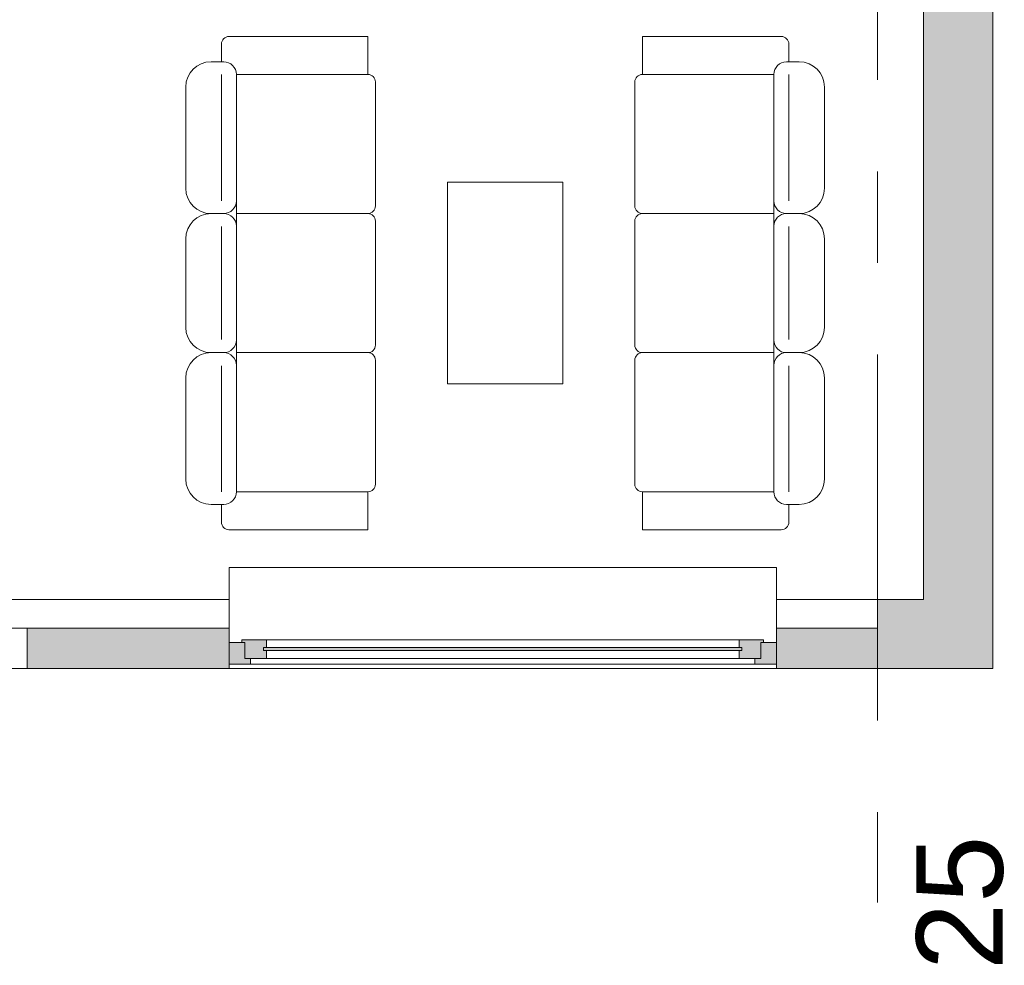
# Model space of a CAD drawing. Header units: centimetres. Extents: x -2424 to 1783, y 5 to 2907.
# Tile 55 of 99: x 890 to 1231, y 5 to 333. Entities that reach past the tile are written whole.
import ezdxf

# ---------------------------------------------------------------- set-up
doc = ezdxf.new("R2010")
doc.units = ezdxf.units.CM
doc.linetypes.add('Oś', pattern=[222.25, 127, -31.75, 31.75, -31.75])
for name, color, linetype, lineweight in [('A-GLAZ', 151, 'Continuous', 13), ('A-WALL', 113, 'Continuous', 13), ('I-FURN', 30, 'Continuous', 9), ('S-GRID', 1, 'Continuous', 13), ('S-GRID-IDEN', 1, 'Continuous', 13)]:
    doc.layers.add(name, color=color, linetype=linetype, lineweight=lineweight)
doc.layers.add('A-WALL-PATT', color=111, linetype='Continuous', lineweight=13, plot=False)
doc.styles.add('Arial_7', font='arial.ttf', dxfattribs={"height": 30})

msp = doc.modelspace()

# ---------------------------------------------------------------- hatches: boundary and pattern name
at = {"layer": 'A-GLAZ', "lineweight": 9}
h = msp.add_hatch(color=251, dxfattribs=at)
h.paths.add_polyline_path([(962.38, 109.83), (969.88, 109.83), (969.88, 111.83), (967.88, 111.83), (967.88, 117.33), (962.38, 117.33)], flags=0)
h.paths.add_polyline_path([(1152.38, 109.83), (1152.38, 117.33), (1146.88, 117.33), (1146.88, 111.83), (1144.88, 111.83), (1144.88, 109.83)], flags=0)
h = msp.add_hatch(color=251, dxfattribs=at)
h.paths.add_polyline_path([(975.38, 111.83), (975.38, 114.58), (974.38, 114.58), (974.38, 115.58), (975.38, 115.58), (975.38, 118.33), (966.88, 118.33), (966.88, 117.33), (967.88, 117.33), (967.88, 111.83)], flags=0)
h.paths.add_polyline_path([(1146.88, 111.83), (1146.88, 117.33), (1147.88, 117.33), (1147.88, 118.33), (1139.38, 118.33), (1139.38, 115.58), (1140.38, 115.58), (1140.38, 114.58), (1139.38, 114.58), (1139.38, 111.83)], flags=0)
msp.add_hatch(color=251, dxfattribs=at).paths.add_polyline_path([(974.38, 114.58), (1140.38, 114.58), (1140.38, 115.58), (974.38, 115.58)], flags=0)

# ---------------------------------------------------------------- linework, layer by layer
at = {"layer": 'A-GLAZ', "color": 251, "lineweight": 9}
for p, q in [((1152.38, 143.33), (962.38, 143.33)), ((962.38, 141.33), (962.38, 143.33)), ((962.38, 122.33), (962.38, 141.33)), ((1152.38, 143.33), (1152.38, 141.33)), ((1152.38, 141.33), (1152.38, 122.33)), ((967.88, 117.33), (962.38, 117.33)), ((962.38, 117.33), (962.38, 109.83)), ((975.38, 118.33), (966.88, 118.33)), ((966.88, 118.33), (966.88, 117.33)), ((966.88, 117.33), (967.88, 117.33)), ((967.88, 117.33), (967.88, 111.83)), ((967.88, 111.83), (967.88, 117.33)), ((975.38, 115.58), (975.38, 118.33)), ((975.38, 118.33), (1139.38, 118.33)), ((1139.38, 118.33), (1139.38, 115.58)), ((1147.88, 118.33), (1139.38, 118.33)), ((1146.88, 111.83), (1146.88, 117.33)), ((1146.88, 117.33), (1147.88, 117.33)), ((1146.88, 117.33), (1146.88, 111.83)), ((1152.38, 117.33), (1146.88, 117.33)), ((1147.88, 117.33), (1147.88, 118.33)), ((1152.38, 109.83), (1152.38, 117.33)), ((1140.38, 115.58), (974.38, 115.58)), ((974.38, 115.58), (974.38, 114.58)), ((974.38, 114.58), (974.38, 115.58)), ((974.38, 115.58), (975.38, 115.58)), ((974.38, 114.58), (1140.38, 114.58)), ((975.38, 114.58), (974.38, 114.58)), ((975.38, 111.83), (975.38, 114.58)), ((1139.38, 115.58), (1140.38, 115.58)), ((1140.38, 114.58), (1139.38, 114.58)), ((1139.38, 114.58), (1139.38, 111.83)), ((1140.38, 114.58), (1140.38, 115.58)), ((1140.38, 115.58), (1140.38, 114.58)), ((962.38, 109.83), (969.88, 109.83)), ((1152.38, 109.83), (962.38, 109.83)), ((967.88, 111.83), (975.38, 111.83)), ((969.88, 111.83), (967.88, 111.83)), ((969.88, 109.83), (969.88, 111.83)), ((969.88, 109.83), (1144.88, 109.83)), ((975.38, 111.83), (1139.38, 111.83)), ((1139.38, 111.83), (1146.88, 111.83)), ((1146.88, 111.83), (1144.88, 111.83)), ((1144.88, 111.83), (1144.88, 109.83)), ((1144.88, 109.83), (1152.38, 109.83))]:
    msp.add_line(p, q, dxfattribs=at)
at = {"layer": 'A-WALL', "color": 251, "lineweight": 9}
for p, q in [((1227.38, 108.33), (1227.38, 903.33)), ((1203.38, 423.33), (1203.38, 132.33)), ((775.38, 132.33), (962.38, 132.33)), ((1152.38, 132.33), (1203.38, 132.33)), ((1187.38, 132.33), (1187.38, 122.33)), ((892.38, 122.33), (702.38, 122.33)), ((962.38, 122.33), (892.38, 122.33)), ((892.38, 122.33), (892.38, 108.33)), ((962.38, 117.33), (962.38, 122.33)), ((1187.38, 122.33), (1152.38, 122.33)), ((1152.38, 122.33), (1152.38, 117.33)), ((962.38, 108.33), (962.38, 109.83)), ((1152.38, 109.83), (1152.38, 108.33)), ((702.38, 108.33), (892.38, 108.33)), ((1227.38, 108.33), (892.38, 108.33))]:
    msp.add_line(p, q, dxfattribs=at)
at = {"layer": 'A-WALL-PATT', "color": 251, "linetype": 'Continuous', "lineweight": 9, "extrusion": (0, 0, -1)}
for points in [[(-1203.38, 132.33), (-1227.38, 393.33), (-1203.38, 393.33)], [(-1227.38, 393.33), (-1203.38, 132.33), (-1227.38, 132.33)], [(-1187.38, 132.33), (-1187.38, 108.33), (-1227.38, 132.33)], [(-1227.38, 132.33), (-1187.38, 108.33), (-1227.38, 108.33)], [(-962.38, 108.33), (-892.38, 122.33), (-892.38, 108.33)], [(-892.38, 122.33), (-962.38, 108.33), (-962.38, 122.33)], [(-1152.38, 108.33), (-1187.38, 122.33), (-1152.38, 122.33)], [(-1187.38, 122.33), (-1152.38, 108.33), (-1187.38, 108.33)]]:
    msp.add_solid(points, dxfattribs=at)
at = {"layer": 'A-WALL-PATT', "color": 251, "linetype": 'Continuous', "lineweight": 9}
msp.add_solid([(1187.38, 108.33), (1187.38, 132.33), (1187.38, 122.33)], dxfattribs=at)
at = {"layer": 'I-FURN', "color": 251, "lineweight": 9}
for p, q in [((959.73, 318.83), (959.73, 324.97)), ((962.37, 327.6), (1010.56, 327.6)), ((1010.56, 327.6), (1010.56, 314.44)), ((1105.82, 327.6), (1105.82, 314.44)), ((1154.01, 327.6), (1105.82, 327.6)), ((1156.64, 318.83), (1156.64, 324.97)), ((956.15, 318.83), (960.54, 318.83)), ((1160.23, 318.83), (1155.84, 318.83)), ((959.73, 314.44), (959.73, 270.72)), ((1010.56, 314.44), (964.93, 314.44)), ((964.93, 314.44), (964.93, 266.18)), ((1105.82, 314.44), (1151.45, 314.44)), ((1151.45, 314.44), (1151.45, 266.18)), ((1156.64, 314.44), (1156.64, 270.72)), ((1013.19, 268.81), (1013.19, 311.81)), ((1103.19, 268.81), (1103.19, 311.81)), ((947.38, 274.95), (947.38, 310.05)), ((1169, 274.95), (1169, 310.05)), ((1078.19, 277.04), (1038.19, 277.04)), ((1038.19, 277.04), (1038.19, 207.04)), ((1078.19, 207.04), (1078.19, 277.04)), ((959.73, 270.56), (959.73, 276.71)), ((1156.64, 270.56), (1156.64, 276.71)), ((956.15, 266.18), (960.54, 266.18)), ((1010.56, 266.18), (964.93, 266.18)), ((964.93, 266.18), (964.93, 217.91)), ((1013.19, 220.55), (1013.19, 263.54)), ((1103.19, 220.55), (1103.19, 263.54)), ((1105.82, 266.18), (1151.45, 266.18)), ((1151.45, 266.18), (1151.45, 217.91)), ((1160.23, 266.18), (1155.84, 266.18)), ((959.73, 261.63), (959.73, 222.46)), ((1156.64, 261.63), (1156.64, 222.46)), ((947.38, 226.69), (947.38, 257.4)), ((1169, 226.69), (1169, 257.4)), ((956.15, 217.91), (960.54, 217.91)), ((964.93, 217.91), (1010.56, 217.91)), ((964.93, 217.91), (964.93, 169.65)), ((1013.19, 215.28), (1013.19, 172.28)), ((1103.19, 215.28), (1103.19, 172.28)), ((1151.45, 217.91), (1105.82, 217.91)), ((1151.45, 217.91), (1151.45, 169.65)), ((1160.23, 217.91), (1155.84, 217.91)), ((959.73, 169.65), (959.73, 213.36)), ((1156.64, 169.65), (1156.64, 213.36)), ((947.38, 174.04), (947.38, 209.14)), ((1169, 174.04), (1169, 209.14)), ((1038.19, 207.04), (1078.19, 207.04)), ((964.93, 169.65), (1010.56, 169.65)), ((1010.56, 169.65), (1010.56, 156.49)), ((1105.82, 169.65), (1105.82, 156.49)), ((1151.45, 169.65), (1105.82, 169.65)), ((960.54, 165.26), (956.15, 165.26)), ((959.73, 165.26), (959.73, 159.12)), ((1155.84, 165.26), (1160.23, 165.26)), ((1156.64, 165.26), (1156.64, 159.12)), ((1010.56, 156.49), (962.37, 156.49)), ((1105.82, 156.49), (1154.01, 156.49))]:
    msp.add_line(p, q, dxfattribs=at)
for centre, radius, start, end in [((962.37, 324.97), 2.63, 90, 180), ((1154.01, 324.97), 2.63, 0, 90), ((956.15, 310.05), 8.77, 90, 180), ((960.54, 314.44), 4.39, 0, 90), ((1155.84, 314.44), 4.39, 90, 180), ((1160.23, 310.05), 8.77, 0, 90), ((1010.56, 311.81), 2.63, 0, 90), ((1105.82, 311.81), 2.63, 90, 180), ((956.15, 274.95), 8.77, 180, 270), ((1160.23, 274.95), 8.77, 270, 0), ((960.54, 270.56), 4.39, 270, 0), ((1155.84, 270.56), 4.39, 180, 270), ((1010.56, 268.81), 2.63, 270, 0), ((1105.82, 268.81), 2.63, 180, 270), ((956.15, 257.4), 8.77, 90, 180), ((960.54, 261.79), 4.39, 0, 90), ((1010.56, 263.54), 2.63, 0, 90), ((1105.82, 263.54), 2.63, 90, 180), ((1155.84, 261.79), 4.39, 90, 180), ((1160.23, 257.4), 8.77, 0, 90), ((956.15, 226.69), 8.77, 180, 270), ((1160.23, 226.69), 8.77, 270, 0), ((960.54, 222.3), 4.39, 270, 0), ((1155.84, 222.3), 4.39, 180, 270), ((1010.56, 220.55), 2.63, 270, 0), ((1105.82, 220.55), 2.63, 180, 270), ((956.15, 209.14), 8.77, 90, 180), ((960.54, 213.53), 4.39, 0, 90), ((1010.56, 215.28), 2.63, 0, 90), ((1105.82, 215.28), 2.63, 90, 180), ((1155.84, 213.53), 4.39, 90, 180), ((1160.23, 209.14), 8.77, 0, 90), ((956.15, 174.04), 8.77, 180, 270), ((1010.56, 172.28), 2.63, 270, 0), ((1105.82, 172.28), 2.63, 180, 270), ((1160.23, 174.04), 8.77, 270, 0), ((960.54, 169.65), 4.39, 270, 0), ((1155.84, 169.65), 4.39, 180, 270), ((962.37, 159.12), 2.63, 180, 270), ((1154.01, 159.12), 2.63, 270, 0)]:
    msp.add_arc(centre, radius, start, end, dxfattribs=at)
at = {"layer": 'S-GRID', "color": 251, "linetype": 'Oś', "lineweight": 9}
msp.add_line((1187.38, 2884.27), (1187.38, 27.13), dxfattribs=at)

# ---------------------------------------------------------------- texts
at = {"layer": 'S-GRID-IDEN', "color": 251, "lineweight": 9, "style": 'Arial_7'}
msp.add_text('25', height=30, rotation=90, dxfattribs=at).set_placement((1230.88, 3.74))

doc.saveas('drawing.dxf')
